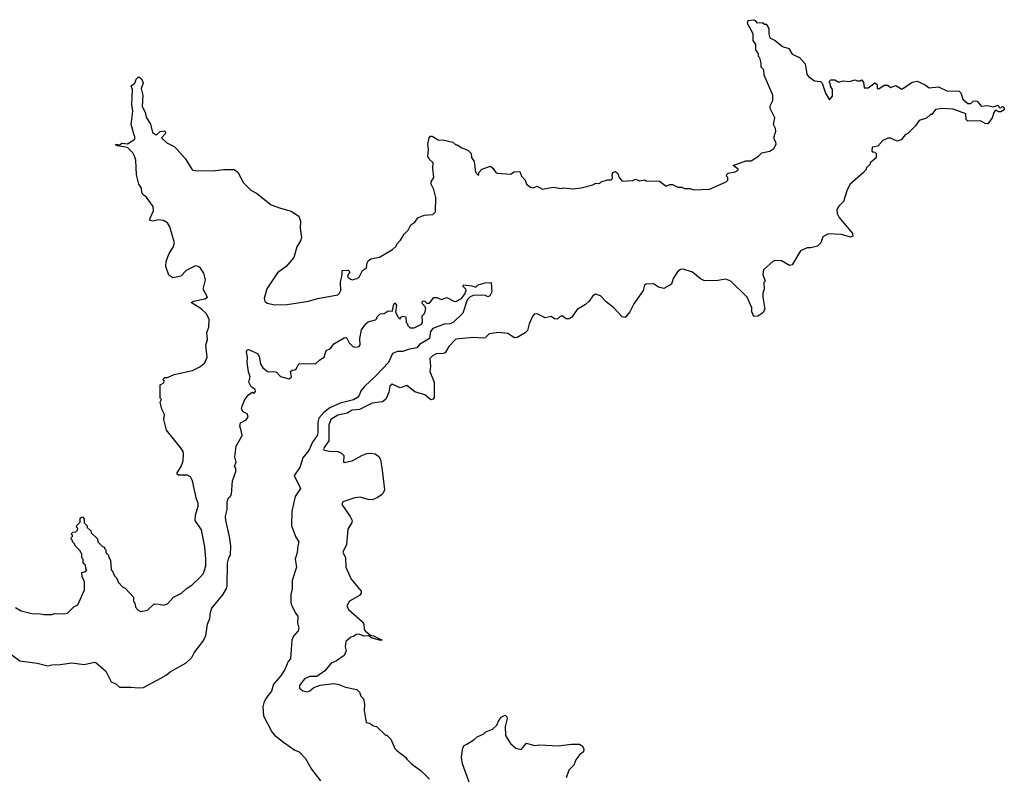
# Model space of a CAD drawing. Extents: x 2386423 to 2568864, y 578392 to 761999.
# Tile 151 of 256: x 2448133 to 2455540, y 666216 to 671892. Entities that reach past the tile are written whole.
import ezdxf

# ---------------------------------------------------------------- set-up
doc = ezdxf.new("R2010")
doc.units = 0

msp = doc.modelspace()

# ---------------------------------------------------------------- linework, layer by layer
at = {"layer": '0CON05XD'}
for points in [[(2452357.5, 670627.5), (2452445, 670650), (2452468.3, 670661.7), (2452495, 670660), (2452508.3, 670671.7), (2452555, 670686.7), (2452581.7, 670688.3), (2452591.7, 670698.3), (2452590, 670725), (2452596.2, 670743.8), (2452615, 670750), (2452633.8, 670735), (2452643.3, 670705), (2452665, 670677.5), (2452745, 670682.5), (2452765, 670692.5), (2452795, 670680), (2452835, 670687.5), (2452845, 670680), (2452947, 670677), (2452995, 670640), (2453025, 670652.5), (2453045, 670652.5), (2453085, 670632.5), (2453115, 670632.5), (2453133.6, 670623.6), (2453175, 670622.5), (2453205, 670612.5), (2453321.7, 670618.3), (2453447, 670673), (2453460, 670685), (2453460, 670705), (2453450, 670715), (2453451.7, 670728.3), (2453463, 670737), (2453515, 670747.5), (2453538.3, 670761.7), (2453538.3, 670768.3), (2453500, 670795), (2453595, 670830), (2453635, 670830), (2453690, 670865), (2453715, 670890), (2453775, 670902.5), (2453806.4, 670923.6), (2453822.5, 670955), (2453821.7, 670971.7), (2453807.5, 670995), (2453807.5, 671015), (2453820, 671055), (2453817.5, 671075), (2453802.5, 671105), (2453812.5, 671155), (2453777.5, 671225), (2453777.5, 671245), (2453797.5, 671285), (2453797.5, 671325), (2453732.5, 671475), (2453730, 671515), (2453710, 671535), (2453710, 671565), (2453700, 671605), (2453690, 671615), (2453690, 671635), (2453670, 671665), (2453670, 671705), (2453650, 671735), (2453650, 671785), (2453607.5, 671865), (2453612.5, 671887.5), (2453655, 671892.5), (2453666.4, 671886.4), (2453678.3, 671868.3), (2453721.7, 671871.7), (2453735, 671860), (2453748.3, 671858.3), (2453761.7, 671841.7), (2453767.5, 671825), (2453767.5, 671785), (2453777, 671757), (2453816.1, 671736.1), (2453871.7, 671691.7), (2453920, 671675), (2453943.6, 671633.6), (2453999.3, 671609.3), (2454040.7, 671560.7), (2454053.6, 671483.6), (2454067.5, 671465), (2454113, 671433), (2454157, 671427), (2454170, 671415), (2454195, 671340), (2454225, 671290), (2454247, 671317), (2454247, 671367), (2454233, 671393), (2454230, 671415), (2454220, 671425), (2454235, 671440), (2454265, 671440), (2454295, 671422.5), (2454327, 671433), (2454375, 671427.5), (2454415, 671440), (2454435, 671432.5), (2454457, 671433), (2454465, 671440), (2454481.7, 671421.7), (2454485, 671380), (2454515, 671380), (2454565, 671417.5), (2454582.5, 671405), (2454582.5, 671375), (2454595, 671372.5), (2454635, 671400), (2454665, 671400), (2454685, 671382.5), (2454725, 671397.5), (2454765, 671372.5), (2454775, 671372.5), (2454846.4, 671423.6), (2454885, 671430), (2454943.6, 671403.6), (2454975, 671380), (2455045, 671387.5), (2455107, 671357), (2455200, 671355), (2455211.7, 671341.7), (2455227.5, 671295), (2455265, 671262.5), (2455287, 671263), (2455305, 671280), (2455325, 671282.5), (2455335, 671280), (2455365, 671242.5), (2455415, 671247.5), (2455455, 671237.5), (2455495, 671250), (2455501.7, 671231.7), (2455515, 671230), (2455520, 671235), (2455528.3, 671238.3), (2455538.3, 671228.3), (2455540, 671215), (2455515, 671200), (2455495, 671200), (2455485, 671210), (2455471.7, 671208.3), (2455460, 671195), (2455447.5, 671155), (2455415, 671110), (2455395, 671112.5), (2455361.7, 671131.7), (2455265, 671130), (2455253, 671143), (2455250, 671185), (2455155, 671220), (2455075, 671223.3), (2455023, 671217), (2454995, 671180), (2454985, 671180), (2454955, 671152.5), (2454900, 671135), (2454872.5, 671095), (2454815, 671037.5), (2454793.6, 671026.4), (2454765, 670990), (2454735, 670980), (2454685, 671002.5), (2454665, 671002.5), (2454627, 670983), (2454588.3, 670941.7), (2454547, 670933), (2454542.5, 670905), (2454548.3, 670898.3), (2454566.1, 670896.1), (2454576.7, 670885), (2454576.1, 670853.9), (2454530, 670815), (2454530, 670805), (2454500, 670775), (2454500, 670765), (2454478.3, 670741.7), (2454380, 670655), (2454358.3, 670611.7), (2454330, 670525), (2454295, 670490), (2454280, 670465), (2454282.5, 670435), (2454297.5, 670405), (2454397.5, 670285), (2454400, 670265), (2454382.5, 670257.5), (2454315, 670276), (2454215, 670282.5), (2454175, 670260), (2454160, 670215), (2454135, 670190), (2454085, 670177.5), (2454057, 670177), (2454007, 670153), (2453945, 670047.5), (2453925, 670043.3), (2453865, 670077.5), (2453815, 670080), (2453800, 670075), (2453729.3, 670010.7), (2453723, 669977), (2453740, 669925), (2453730, 669915), (2453732.5, 669865), (2453722.5, 669835), (2453722.5, 669805), (2453737.5, 669715), (2453723, 669687), (2453686.4, 669663.6), (2453655, 669660), (2453641.2, 669695), (2453640, 669725), (2453606.7, 669805), (2453482.5, 669925), (2453445, 669940), (2453385, 669930), (2453285, 669928.5), (2453255, 669944.4), (2453195, 669993.5), (2453125, 670016.5), (2453105, 670014.4), (2453080.8, 669995), (2453049.2, 669945), (2453036.7, 669903.3), (2452979.5, 669870.5), (2452939.7, 669879.7), (2452900, 669905), (2452847, 669903), (2452833.6, 669896.4), (2452823.3, 669855), (2452753.3, 669755), (2452723.9, 669696.1), (2452693, 669657), (2452685, 669652.5), (2452665, 669656.7), (2452603.3, 669725), (2452545, 669770), (2452502.5, 669815), (2452465, 669826.7), (2452444.1, 669815.9), (2452416.7, 669775), (2452390.5, 669749.5), (2452327.3, 669712.7), (2452286.7, 669655), (2452265, 669642.5), (2452245, 669643.3), (2452215, 669663.8), (2452199.3, 669660.7), (2452175, 669640), (2452155, 669643.3), (2452130.7, 669660.7), (2452085, 669650), (2452025, 669680), (2452003, 669677), (2451992.5, 669665), (2451966.4, 669603.6), (2451952.5, 669555), (2451935, 669537.5), (2451875, 669502.5), (2451855, 669500), (2451805, 669531.2), (2451735, 669540), (2451665, 669528.8), (2451635, 669500), (2451623.6, 669496.4), (2451545, 669501.2), (2451415, 669489.2), (2451361.4, 669435), (2451333, 669387), (2451318.8, 669381.2), (2451265, 669380), (2451238, 669365), (2451219.2, 669345), (2451222.9, 669285), (2451218, 669245), (2451250, 669165), (2451250, 669115), (2451250, 669050), (2451243, 669037), (2451227, 669033), (2451180.7, 669070.7), (2451105, 669092.5), (2451045, 669140), (2450995, 669123.3), (2450935, 669150), (2450916.7, 669135), (2450909.7, 669090.3), (2450896.1, 669053.9), (2450884, 669036), (2450861.2, 669018.8), (2450785, 669007.5), (2450689.6, 668960.4), (2450634.3, 668955.7), (2450596, 668934), (2450525, 668918.2), (2450473.5, 668885), (2450458.1, 668841.9), (2450457.8, 668725), (2450422.9, 668675), (2450419.2, 668665), (2450424, 668655), (2450464.3, 668645.7), (2450525, 668644.2), (2450555, 668631.2), (2450572.5, 668615), (2450570, 668565), (2450575, 668562.5), (2450635, 668574.2), (2450706.7, 668615), (2450745, 668628.9), (2450775, 668632.9), (2450807, 668627), (2450835, 668606.7), (2450848, 668585), (2450860, 668505), (2450876.7, 668355), (2450868.3, 668331.7), (2450855, 668317.5), (2450822.5, 668295), (2450785, 668282), (2450755, 668284), (2450695, 668301.4), (2450655, 668295.6), (2450564.1, 668265.9), (2450556.7, 668245), (2450620, 668155), (2450633.3, 668125), (2450630.7, 668109.3), (2450600.7, 668059.3), (2450592.5, 667945), (2450563.3, 667886.7), (2450583.3, 667845), (2450587.5, 667775), (2450627.5, 667685), (2450702.5, 667595), (2450701.7, 667578.3), (2450689.3, 667560.7), (2450615, 667517.5), (2450593, 667483), (2450607.5, 667455), (2450713, 667363), (2450722.5, 667345), (2450723.3, 667305), (2450732.5, 667295), (2450772.5, 667262.5), (2450795, 667258.6), (2450860, 667225), (2450840, 667225), (2450785, 667241.4), (2450757, 667257), (2450725, 667254.3), (2450685, 667270), (2450665, 667266.7), (2450645, 667252.5), (2450625, 667247.5), (2450587.5, 667215), (2450582.5, 667175), (2450590, 667145), (2450575, 667110), (2450515, 667070), (2450475, 667052.5), (2450427.5, 666995), (2450368.3, 666951.7), (2450315, 666952.5), (2450275, 666933.8), (2450237.5, 666885), (2450237.5, 666865), (2450262.5, 666845), (2450295, 666836.2), (2450315.8, 666844.2), (2450345, 666870), (2450393, 666887), (2450495, 666900), (2450535, 666892.5), (2450585, 666872.5), (2450670, 666855), (2450690, 666835), (2450700, 666805), (2450720, 666785), (2450727.5, 666745), (2450723.3, 666695), (2450740, 666605), (2450765, 666600), (2450795, 666580), (2450817, 666577), (2450885, 666510), (2450895, 666510), (2450925, 666480), (2450955, 666410), (2450970, 666395), (2451036.4, 666346.4), (2451045, 666330), (2451080, 666295), (2451153, 666243), (2451215, 666180)], [(2448101.7, 667471.7), (2448145, 667446.7), (2448233.6, 667423.6), (2448275, 667426.7), (2448315, 667417.5), (2448375, 667417.5), (2448395, 667426.7), (2448465, 667422.5), (2448491.7, 667428.3), (2448540, 667475), (2448569.3, 667490.7), (2448620, 667605), (2448620, 667665), (2448603, 667703), (2448600, 667735), (2448628.3, 667741.7), (2448637.5, 667755), (2448630, 667765), (2448628.3, 667788.3), (2448610, 667805), (2448610, 667835), (2448600, 667845), (2448600, 667875), (2448591.7, 667881.7), (2448588.3, 667898.3), (2448550, 667935), (2448548.3, 667948.3), (2448530, 667965), (2448530, 667975), (2448520, 667985), (2448520, 667995), (2448530, 668005), (2448530, 668015), (2448520, 668025), (2448531.7, 668038.3), (2448555, 668040), (2448568.3, 668051.7), (2448570, 668065), (2448561.7, 668071.7), (2448560, 668085), (2448588.3, 668111.7), (2448588.3, 668141.7), (2448598.3, 668151.7), (2448605, 668152.5), (2448618.3, 668138.3), (2448618.3, 668108.3), (2448640, 668085), (2448641.7, 668071.7), (2448668.3, 668048.3), (2448671.7, 668031.7), (2448718.3, 667988.3), (2448720, 667965), (2448755, 667930), (2448770, 667925), (2448770, 667915), (2448780, 667905), (2448780, 667885), (2448800, 667865), (2448800, 667855), (2448817, 667827), (2448820, 667755), (2448828.3, 667748.3), (2448845, 667710), (2448860, 667695), (2448875, 667660), (2448910, 667625), (2448926.4, 667616.4), (2448988.3, 667548.3), (2448990, 667515), (2449000, 667505), (2449003, 667473), (2449025, 667450), (2449045, 667440), (2449095, 667450), (2449145, 667497.5), (2449183, 667497), (2449215, 667487.5), (2449245, 667497.5), (2449290.7, 667549.3), (2449350.7, 667579.3), (2449385, 667612.5), (2449429.3, 667640.7), (2449485, 667693.3), (2449513.3, 667725), (2449521.2, 667745), (2449533.3, 667785), (2449533.8, 667835), (2449526.1, 667926.1), (2449501.2, 668055), (2449453.8, 668125), (2449456.2, 668165), (2449476.1, 668233.9), (2449476.2, 668255), (2449463.8, 668285), (2449433.9, 668423.9), (2449416.7, 668455), (2449395, 668466), (2449327, 668467), (2449317.5, 668475), (2449317.5, 668485), (2449347.7, 668532.3), (2449363.3, 668575), (2449366.4, 668626.4), (2449362.5, 668645), (2449343.6, 668673.6), (2449237.5, 668805), (2449217.5, 668885), (2449221.7, 668921.7), (2449203, 668963), (2449190, 669015), (2449200, 669035), (2449190, 669045), (2449190, 669145), (2449218.3, 669161.7), (2449220, 669175), (2449210, 669185), (2449225, 669200), (2449245, 669200), (2449295, 669222.5), (2449433, 669253), (2449488.3, 669281.7), (2449525, 669312.5), (2449542.5, 669355), (2449532.5, 669445), (2449547, 669487), (2449540.7, 669539.3), (2449555, 669580), (2449559.3, 669639.3), (2449535, 669682.5), (2449497.3, 669717.3), (2449422.5, 669765), (2449440, 669775), (2449525, 669792), (2449546.7, 669805), (2449512.5, 669865), (2449530, 669935), (2449518, 669985), (2449493.9, 670023.9), (2449475, 670036.7), (2449455, 670040), (2449384.4, 670005.6), (2449345, 669962.5), (2449285, 669950), (2449255, 669970), (2449232.5, 670035), (2449233.6, 670076.4), (2449257.5, 670135), (2449287.7, 670182.3), (2449296.7, 670215), (2449263.3, 670335), (2449243.9, 670363.9), (2449215, 670381.2), (2449175, 670386.7), (2449135, 670376.7), (2449113, 670383), (2449115, 670400), (2449140, 670455), (2449136.4, 670486.4), (2449085, 670560), (2449062.5, 670575), (2449053, 670593), (2449050, 670625), (2449030, 670655), (2449012.5, 670725), (2449007.5, 670835), (2448997.5, 670865), (2448985, 670890), (2448945, 670930), (2448865, 670943.3), (2448855, 670950), (2448855, 670956.7), (2448885, 670950), (2448905, 670963.3), (2448945, 670957.5), (2449000, 670995), (2449000, 671015), (2448993, 671023), (2448972.5, 671105), (2448983.3, 671205), (2448976.7, 671255), (2448982.5, 671365), (2448972.5, 671395), (2449000, 671415), (2449010, 671445), (2449025, 671460), (2449035, 671460), (2449052.5, 671445), (2449062.5, 671415), (2449047.5, 671375), (2449060, 671325), (2449055, 671240), (2449077.7, 671197.7), (2449085, 671160), (2449116.4, 671106.4), (2449132.5, 671045), (2449155, 671030), (2449165, 671030), (2449189.3, 671050.7), (2449225, 671057.5), (2449230, 671045), (2449226.7, 671035), (2449200, 671005), (2449240, 670965), (2449295, 670937.5), (2449316.4, 670916.4), (2449378.3, 670848.3), (2449427, 670767), (2449435, 670760), (2449455, 670757.5), (2449585, 670756.7), (2449666.1, 670766.1), (2449745.9, 670765.9), (2449773.8, 670745), (2449817.5, 670665), (2449870.7, 670610.7), (2449915, 670586.7), (2450025, 670500), (2450094, 670474), (2450175, 670453.3), (2450232.5, 670415), (2450245.8, 670375.8), (2450242, 670325), (2450252.5, 670255), (2450245, 670230), (2450218.8, 670185), (2450195, 670102.5), (2450137.5, 670035), (2450072.7, 669987.3), (2449993.2, 669866.8), (2449972.5, 669795), (2449978, 669775), (2449995, 669760), (2450053.4, 669746.6), (2450145, 669749.4), (2450305, 669774.3), (2450375, 669795.8), (2450525, 669822.2), (2450539.4, 669835), (2450548.2, 669855), (2450545.8, 669915.8), (2450560, 669975), (2450560, 670005), (2450605, 670007.5), (2450616.7, 669995), (2450600, 669965), (2450602.5, 669955), (2450625, 669940), (2450635, 669936.7), (2450670, 669945), (2450687.5, 669955), (2450712.5, 670005), (2450742.5, 670025), (2450747, 670063), (2450755, 670077.5), (2450775, 670092.5), (2450840, 670105), (2450936.4, 670163.6), (2450965, 670190), (2450970, 670205), (2450997.5, 670235), (2451025, 670280), (2451055, 670310), (2451075, 670350), (2451105, 670370), (2451127, 670403), (2451175, 670422.5), (2451241.7, 670428.3), (2451261.7, 670448.3), (2451262.5, 670555), (2451247.5, 670615), (2451227.5, 670655), (2451228.3, 670671.7), (2451247.5, 670705), (2451240, 670775), (2451242.5, 670815), (2451213.6, 670843.6), (2451202.5, 670865), (2451207.5, 670915), (2451202.5, 670955), (2451212.5, 671005), (2451223, 671017), (2451235, 671017.5), (2451285, 670987.5), (2451315, 670990), (2451391.7, 670971.7), (2451415, 670950), (2451425, 670950), (2451458.3, 670928.3), (2451505, 670910), (2451530, 670885), (2451532.5, 670855), (2451552.5, 670825), (2451562.5, 670745), (2451585, 670720), (2451590, 670745), (2451610.7, 670769.3), (2451675, 670790), (2451694.1, 670774.1), (2451713.6, 670743.6), (2451728.3, 670738.3), (2451825, 670730), (2451853, 670747), (2451895, 670750), (2451907.5, 670715), (2451936.2, 670686.2), (2451946.7, 670655), (2451975, 670633.8), (2451995, 670627.5), (2452025, 670640), (2452065, 670616.7), (2452145, 670633.3), (2452207, 670623), (2452225, 670627.5), (2452295, 670620), (2452357.5, 670627.5)], [(2448075, 667113.8), (2448135, 667070.8), (2448265, 667052), (2448345, 667031.2), (2448375, 667040), (2448438.3, 667041.7), (2448525, 667054), (2448618, 667042), (2448695, 667058.8), (2448705, 667056.2), (2448781.7, 666991.7), (2448822.3, 666912.3), (2448855.8, 666895.8), (2448885, 666871.2), (2448972.3, 666872.3), (2449025, 666866.2), (2449065, 666870), (2449195, 666940), (2449235, 666962.5), (2449265, 666988), (2449384.4, 667055.6), (2449427.5, 667095), (2449445, 667131.2), (2449510, 667215), (2449532.1, 667257.9), (2449546.2, 667345), (2449562.3, 667387.7), (2449567.5, 667435), (2449579.2, 667465), (2449661.2, 667565), (2449688.8, 667615), (2449693.8, 667635), (2449696, 667805), (2449706.1, 667843.9), (2449720, 667865), (2449721.2, 667935), (2449711.2, 668005), (2449682.5, 668125), (2449681.2, 668158.8), (2449693, 668207), (2449693.8, 668265), (2449703.3, 668295), (2449716.7, 668305), (2449726.4, 668323.6), (2449734, 668425), (2449760, 668495), (2449759.3, 668519.3), (2449750, 668535), (2449762.5, 668565), (2449751.2, 668605), (2449753.3, 668625), (2449762.5, 668685), (2449806.7, 668765), (2449798.3, 668801.7), (2449790, 668835), (2449795, 668860), (2449836.4, 668883.6), (2449852.5, 668905), (2449845, 668927.5), (2449813.3, 668943.3), (2449802.5, 668965), (2449807.5, 668985), (2449827.5, 669035), (2449857, 669073), (2449885, 669090), (2449897, 669083), (2449907.5, 669095), (2449905, 669110), (2449875, 669130), (2449857.5, 669165), (2449867.5, 669205), (2449853.9, 669243.9), (2449843.8, 669315), (2449846.1, 669353.9), (2449840, 669395), (2449845, 669410), (2449855, 669412.5), (2449921.7, 669381.7), (2449935, 669360), (2449943.9, 669303.9), (2449962.5, 669275), (2449995, 669247.5), (2450005, 669243.3), (2450045, 669246.7), (2450065, 669240), (2450095, 669207.5), (2450159.3, 669190.7), (2450177.5, 669205), (2450170, 669245), (2450183, 669257), (2450201.7, 669258.3), (2450213, 669267), (2450235, 669307.5), (2450357, 669303), (2450390, 669335), (2450422.5, 669355), (2450437.5, 669405), (2450470, 669420), (2450495, 669453.3), (2450575, 669500), (2450585, 669502.5), (2450595, 669496.7), (2450611.7, 669461.7), (2450640, 669435), (2450655, 669430), (2450686.1, 669433.9), (2450693, 669447), (2450691.2, 669495), (2450705, 669560), (2450736.1, 669603.9), (2450755, 669620), (2450810, 669635), (2450820, 669645), (2450820, 669655), (2450845, 669680), (2450875, 669682.5), (2450905, 669702.5), (2450935, 669700), (2450942.5, 669725), (2450943.8, 669746.2), (2450955, 669762.5), (2450966.7, 669745), (2450960, 669695), (2450977, 669657), (2450995, 669640), (2451000, 669655), (2451015, 669662.5), (2451038.3, 669658.3), (2451040, 669615), (2451050, 669605), (2451050, 669595), (2451070, 669575), (2451100, 669575), (2451155, 669602.5), (2451162.5, 669615), (2451160, 669665), (2451178.3, 669681.7), (2451187.5, 669715), (2451182.5, 669732.5), (2451163.3, 669755), (2451160, 669765), (2451165, 669777.5), (2451180, 669775), (2451195, 669760), (2451215, 669760), (2451248.3, 669801.7), (2451271.7, 669801.7), (2451305, 669787.5), (2451345, 669802.5), (2451400, 669775), (2451415, 669773.3), (2451457.5, 669795), (2451480, 669825), (2451492.5, 669855), (2451490, 669865), (2451470, 669885), (2451471.7, 669898.3), (2451535, 669890), (2451565, 669880), (2451583, 669897), (2451635, 669913.8), (2451680, 669915), (2451683.6, 669846.4), (2451670, 669815), (2451655, 669807.5), (2451637, 669817), (2451605, 669820), (2451545, 669816.7), (2451521.7, 669808.3), (2451500, 669785), (2451465.8, 669684.2), (2451393.3, 669615), (2451370, 669605), (2451325, 669603.3), (2451241.2, 669568.8), (2451223.6, 669546.4), (2451215.8, 669495), (2451140.9, 669449.1), (2451120, 669425), (2451055, 669412), (2451015, 669396.7), (2450975, 669396.7)], [(2450975, 669396.7), (2450938.3, 669381.7), (2450906.2, 669315), (2450815, 669216.2), (2450727.1, 669132.9), (2450700.3, 669099.7), (2450687.1, 669065), (2450675, 669050.8), (2450645, 669032.9), (2450543, 669007), (2450466.3, 668973.7), (2450421.7, 668938.3), (2450382.9, 668895), (2450375.5, 668865), (2450376.9, 668785), (2450370.8, 668765), (2450335.4, 668714.6), (2450307.4, 668652.6), (2450262.4, 668597.6), (2450241.1, 668525), (2450197.8, 668465), (2450244.2, 668365), (2450204.5, 668305.5), (2450180, 668195), (2450178.9, 668085), (2450209.2, 667999.2), (2450234, 667965), (2450224.2, 667935.8), (2450220.6, 667885), (2450205.5, 667835), (2450214.4, 667775), (2450182.2, 667675), (2450183.5, 667615), (2450172.3, 667565), (2450172.7, 667512.7), (2450175.6, 667495), (2450207.6, 667427.6), (2450225.6, 667405.6), (2450222.1, 667355), (2450233.3, 667315), (2450226.9, 667295), (2450193.6, 667255), (2450180.4, 667225), (2450170, 667085), (2450153.3, 667065), (2450127.1, 667005), (2450095.7, 666954.3), (2450043.1, 666895), (2450027.2, 666842.8), (2449985, 666786.7), (2449968.8, 666755), (2449962.5, 666725), (2449967.5, 666655), (2450030, 666535), (2450050.7, 666510.7), (2450117, 666457), (2450202.5, 666397.5), (2450235.8, 666385.8), (2450283.8, 666335), (2450329.2, 666255), (2450396.4, 666166.4)], [(2451523, 666137), (2451463.3, 666295), (2451456.7, 666345), (2451466.7, 666415), (2451477, 666433), (2451496.4, 666443.6), (2451550, 666475), (2451575, 666497.5), (2451625, 666520), (2451640, 666535), (2451690, 666555), (2451722.5, 666585), (2451733.9, 666616.1), (2451754.1, 666645.9), (2451785, 666660), (2451798, 666648), (2451800, 666635), (2451783.8, 666575), (2451788.3, 666508.3), (2451825, 666447.5), (2451865, 666413.3), (2451905, 666403.3), (2451945, 666450), (2452005, 666432.5), (2452045, 666437.5), (2452185, 666430), (2452285, 666443.3), (2452345, 666442.5), (2452365, 666430), (2452377, 666407), (2452373.6, 666386.4), (2452347.5, 666365), (2452317.5, 666325), (2452302.5, 666285), (2452263, 666247), (2452245, 666190)]]:
    msp.add_lwpolyline(points, dxfattribs=at)

doc.saveas('drawing.dxf')
